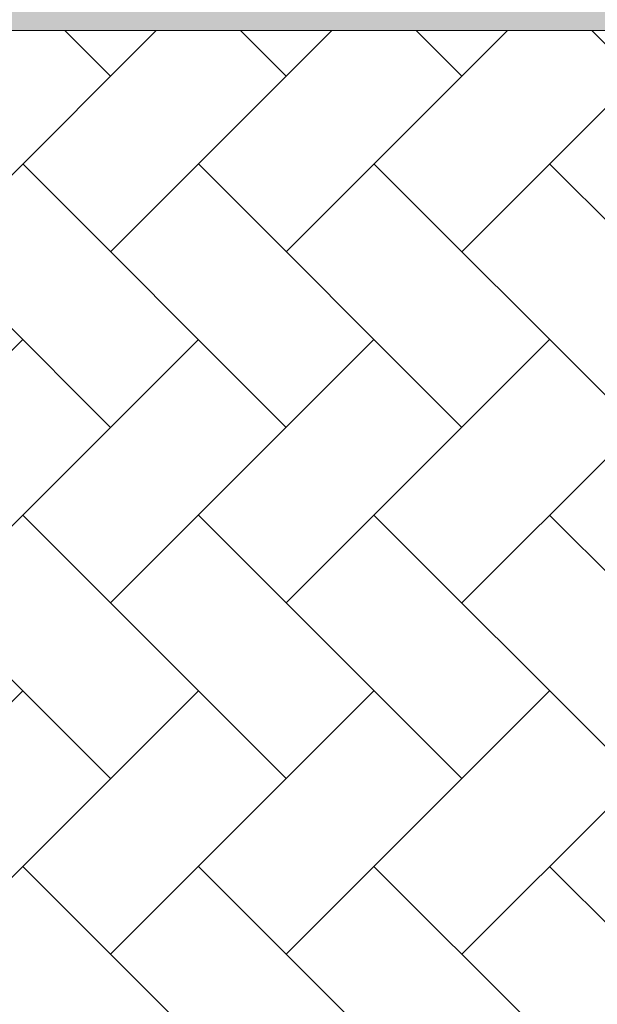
# Model space of a CAD drawing. Header units: millimetres. Extents: x 53645 to 137188, y 78097 to 135542.
# Tile 134 of 256: x 86320 to 87737, y 92962 to 95379. Entities that reach past the tile are written whole.
import ezdxf

# ---------------------------------------------------------------- set-up
doc = ezdxf.new("R2010")
doc.units = ezdxf.units.MM
for name, color, linetype, lineweight in [('GP-graas', 94, 'Continuous', 9), ('GP-POKRITIE1', 7, 'Continuous', 9), ('stair1', 7, 'Continuous', 15)]:
    doc.layers.add(name, color=color, linetype=linetype, lineweight=lineweight)
doc.layers.add('line 1 GP', color=90, linetype='Continuous', lineweight=0, plot=False)

msp = doc.modelspace()

# ---------------------------------------------------------------- hatches: boundary and pattern name
at = {"layer": 'GP-graas', "ltscale": 100}
h = msp.add_hatch(dxfattribs=at)
h.set_pattern_fill('GRASS', color=256, scale=15)
h.set_pattern_definition([(90, (91714.96, -74594.3), (-269.4077, 269.4077), [71.4375, -467.3779]), (45, (91714.96, -74594.3), (-269.4077, 269.4077), [71.4375, -309.5625]), (135, (91714.96, -74594.3), (-269.4077, -269.4077), [71.4375, -309.5625])])
h.paths.add_polyline_path([(73026, 96352.8), (77926, 96352.8), (77926, 95352.8), (89486.2, 95352.8), (91055.3, 97732.8), (59227.9, 97196.4), (55227.9, 78896.4), (81450.5, 78459.4), (81139.4, 81744.2), (83067.3, 84852.8), (80101, 84852.8), (80100.6, 83702.8), (59350.8, 83702.8), (59350.8, 84702.8), (59350.8, 85002.8), (59350.8, 85302.8), (59350.8, 85602.8), (59350.8, 89827.7), (59350.8, 94352.8), (61350.8, 94352.8), (61350.8, 95352.8), (73026, 95352.8)])
at = {"layer": 'GP-POKRITIE1', "ltscale": 100}
h = msp.add_hatch(dxfattribs=at)
h.set_pattern_fill('AR-HBONE', color=252, scale=3, angle=90)
h.set_pattern_definition([(135, (91714.96, -74594.3), (-431.0523, 7e-14), [914.4, -304.8]), (225, (91499.43, -74378.8), (-431.0523, 7e-14), [914.4, -304.8])])
h.paths.add_polyline_path([(61350.8, 95352.7), (73026, 95352.9), (73026, 96202.8), (77926, 96202.8), (77926, 95352.8), (89579.3, 95352.8), (83067.3, 84852.8), (80101, 84852.8), (80101, 83702.8), (59350.8, 83702.5), (59350.8, 84702.8), (76101.3, 84702.8), (76200.8, 84702.8), (79101.6, 84702.8), (79101.6, 87352.8), (83151.2, 87352.8), (83151.3, 88102.8), (83001.5, 88102.8), (83001.5, 93602.8), (83151.5, 93602.8), (83151.5, 94352.8), (76926.8, 94352.8), (76926.7, 95202.8), (73926.3, 95202.8), (73926.3, 94352.9), (61350.8, 94352.7)])

# ---------------------------------------------------------------- linework, layer by layer
at = {"layer": 'line 1 GP', "ltscale": 100}
msp.add_lwpolyline([(73026, 96202.8), (77926, 96202.8), (77926, 95352.8), (89486.2, 95352.8), (91055.3, 97732.8), (59227.9, 97196.4), (55227.9, 78896.4), (81450.5, 78459.4), (81139.4, 81744.2), (83067.3, 84852.8), (80101, 84852.8), (80100.6, 83702.8), (59350.8, 83702.8), (59350.8, 84702.8), (59350.8, 85002.8), (59350.8, 85302.8), (59350.8, 85602.8), (59350.8, 89827.7), (59350.8, 94352.8), (61350.8, 94352.8), (61350.8, 95352.8), (73026, 95352.8)], close=True, dxfattribs=at)
at = {"layer": 'stair1', "ltscale": 75}
msp.add_lwpolyline([(59350.8, 84702.8), (59350.8, 83702.8), (80100.6, 83702.8), (80101, 84852.8), (83067.3, 84852.8), (89579.3, 95352.8), (77926, 95352.8), (77926, 96202.8), (73026, 96202.8), (73026, 95352.8), (61350.8, 95352.8), (61350.8, 94352.8)], dxfattribs=at)

doc.saveas('drawing.dxf')
